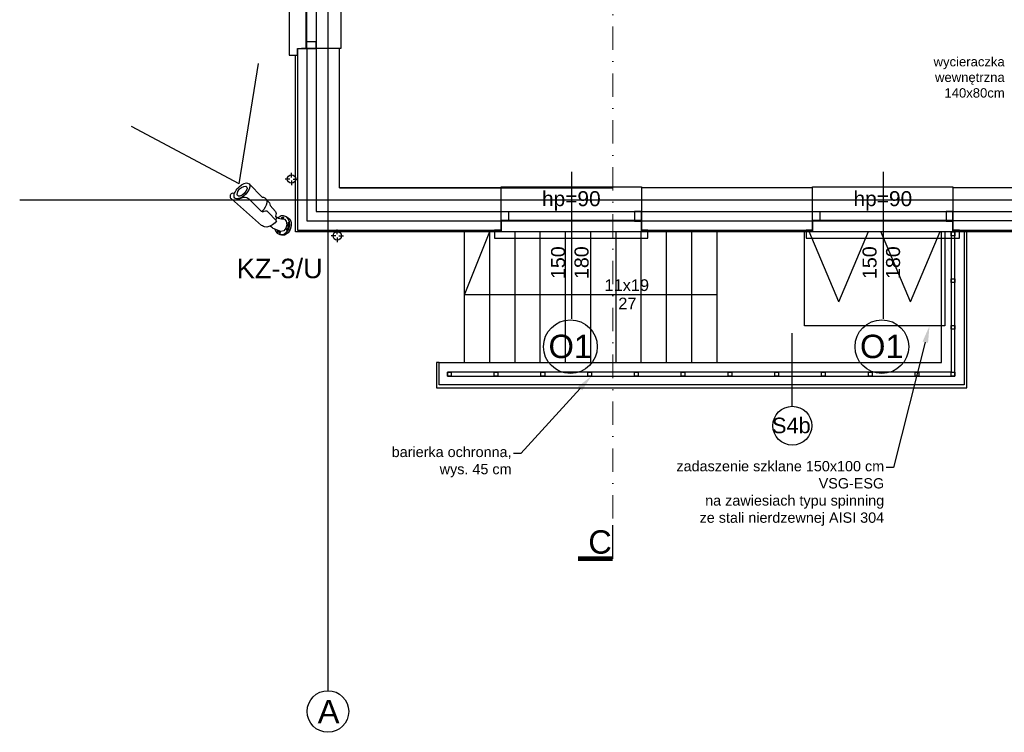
# Model space of a CAD drawing. Header units: millimetres. Extents: x -7023 to 53801, y 9849 to 33561.
# Tile 113 of 256: x 10554 to 11607, y 20591 to 21353. Entities that reach past the tile are written whole.
import ezdxf
from ezdxf.enums import TextEntityAlignment as Align

# ---------------------------------------------------------------- set-up
doc = ezdxf.new("R2010")
doc.units = ezdxf.units.MM
doc.linetypes.add('DASHDOT', pattern=[1, 0.5, -0.25, 0, -0.25])
doc.layers.get('0').update_dxf_attribs({"lineweight": 9})
for name, color, linetype in [('.IE_podklad', 252, 'Continuous'), ('IE_CCTV', 6, 'Continuous'), ('IE_SKD', 6, 'Continuous')]:
    doc.layers.add(name, color=color, linetype=linetype)
doc.styles.add('Arial', font='arial.ttf', dxfattribs={"height": 125})
doc.styles.add('Opisowy', font='arial.ttf')
doc.styles.get("Standard").update_dxf_attribs({"font": 'arial.ttf'})
doc.linetypes.add('ZIGZAG', pattern='A,0.00254,-5.08,[131,ltypeshp.shx,S=5.08,R=0,X=-5.08,Y=0],-10.16,[131,ltypeshp.shx,S=5.08,R=180,X=5.08,Y=0],-5.08', length=20.32254)

# ---------------------------------------------------------------- blocks, each defined once
blk = doc.blocks.new('AAT_BULLET')
for points in [[(49.95, 5.18), (48.88, 5.09), (47.88, 4.65), (46.94, 3.84), (46.09, 2.79), (45.02, 1.37), (44.16, -0.01), (43.44, -1.09), (42.22, -1.95), (40.98, -2.31), (39.17, -2.2), (25.9, 0.23), (24.78, -0.03), (23.97, -0.97), (23.28, -1.79), (22.5, -2.29), (21.56, -2.25), (11.99, -0.09), (12.11, 1.71), (12.83, 4.14), (14, 6.17), (15.57, 7.94), (17.16, 8.85), (18.01, 9.03), (18.93, 8.95), (19.66, 9.39)], [(19.66, 9.39), (50.29, 5.14)], [(7.55, -6.98), (5.98, -7.06), (3.92, -6.78), (1.99, -5.35), (0.47, -3.15), (-0.39, -0.45), (-0.41, 2.59), (0.98, 5.6), (2.64, 6.76), (4.06, 7.21)], [(9.6, 5.93), (8.06, 6.95), (6.28, 7.52), (4.06, 7.21), (1.83, 5.57), (0.93, 2.91), (0.62, 0.15), (1.67, -2.81), (3.45, -5.06), (5.54, -6.44), (7.55, -6.98), (9.81, -6.34), (11.15, -5.33), (12.03, -3.69), (12.29, -2.69)], [(14.72, -2.83), (13.49, -2.64), (12.01, -2.7), (10.88, -3.08), (9.76, -3.65), (7.68, -4.49), (5.73, -3.99), (3.88, -2.04), (3.07, 0.59), (3.27, 3.08), (4.72, 4.73), (11.01, 6.27), (11.53, 6.02), (12.62, 6.19), (13.86, 5.93)], [(45.47, -12.09), (31.37, -9.11), (30.56, -9.58), (29.39, -9.88), (27.87, -9.48), (26.86, -8.74), (25.96, -7.39), (25.32, -5.64), (25.08, -3.99), (25.09, -1.91), (25.34, 0.1)], [(50.29, 5.14), (50.8, 4.99), (51.26, 4.74), (51.74, 4.31), (52.14, 3.76), (52.37, 3.3), (52.55, 2.82), (52.61, 2.34), (52.56, 1.61), (52.24, 1.1), (51.7, 0.58), (51.26, 0.38), (50.64, 0.19), (50.86, -0.8), (50.94, -2.32), (50.94, -3.81), (50.52, -5.93), (49.72, -8.18), (48.69, -10.24), (47.49, -11.48), (46.67, -11.92), (45.47, -12.09), (44.51, -11.69), (43.6, -10.33), (43.14, -8.56), (42.97, -6.23), (43.08, -3.96), (43.62, -1.83), (44.61, 0.25), (45.87, 1.95), (46.99, 2.94), (47.66, 3.19), (48.44, 3.21), (49.28, 2.75), (49.97, 1.91), (50.56, 0.71), (50.64, 0.19)], [(29.39, -9.88), (24.32, -8.54), (22.62, -7.3), (16.71, -5.81), (15.51, -4.71), (14.67, -2.71), (13.71, -2.05), (13.13, -1.11), (13.07, -0.33)]]:
    blk.add_lwpolyline(points)
for points in [[(1.24, 1.68), (1.66, 1.05), (1.72, -0.04), (1.75, -0.72), (2.28, -1.69), (2.83, -2.54), (3.15, -3.18), (3.82, -3.95), (3.52, -4.54), (2.71, -3.79), (2.14, -2.76), (1.29, -0.96), (1.11, -0.13), (1.09, 1.27)], [(4.98, 6.3), (5.94, 6.25), (6.94, 5.86), (7.37, 5.69), (7.28, 5.46), (6.91, 5.36), (6, 5.37), (5.22, 5.5), (4.63, 5.6), (4.5, 5.91), (4.42, 6.32)], [(48.6, -0.16), (49.36, -2.2), (49.25, -4.68), (48.7, -6.43), (47.61, -8.22), (46.52, -9.12), (45.42, -9.04), (44.54, -7.9), (44.29, -5.93), (44.46, -3.63), (45.07, -1.83), (46.01, -0.37), (46.96, 0.38), (47.93, 0.36)], [(8.78, -5.53), (9.75, -4.79), (10.14, -4.27), (10.32, -3.77), (9.8, -3.82), (9.54, -3.99), (9.32, -4.19), (8.92, -4.54), (8.72, -5), (8.71, -5.4)]]:
    blk.add_lwpolyline(points, close=True)
blk = doc.blocks.new('zw$65D6')
at = {"layer": 'IE_SKD'}
for p, q in [((0, 0), (41.4, -123.6)), ((0.1, -0.2), (130.5, -0.9))]:
    blk.add_line(p, q, dxfattribs=at)

msp = doc.modelspace()

# ---------------------------------------------------------------- linework, layer by layer
at = {"layer": '.IE_podklad', "ltscale": 25}
for p, q in [((10883.6, 22727.7), (10883.6, 20635.6)), ((10554.1, 21160.4), (13853.1, 21160.4))]:
    msp.add_line(p, q, dxfattribs=at)
at = {"layer": '.IE_podklad'}
for p, q in [((10849.1, 21125.9), (10849.1, 21314.9)), ((10851.1, 21321.9), (10851.1, 21127.9)), ((10871.1, 21321.9), (10871.1, 21147.9)), ((10896.1, 21321.9), (10871.1, 21321.9)), ((10896.1, 21172.9), (10896.1, 21321.9)), ((11068.7, 21172.9), (10896.1, 21172.9)), ((10896.1, 21172.9), (11188, 21172.9)), ((11068.7, 21147.9), (11068.7, 21172.9)), ((11401.7, 21172.9), (11218.7, 21172.9)), ((11218.7, 21172.9), (11218.7, 21147.9)), ((11401.7, 21147.9), (11401.7, 21172.9)), ((11617.1, 21172.9), (11551.7, 21172.9)), ((11551.7, 21172.9), (11551.7, 21147.9)), ((10871.1, 21147.9), (11068.7, 21147.9)), ((11068.7, 21127.9), (11068.7, 21147.9)), ((11218.7, 21147.9), (11401.7, 21147.9)), ((11218.7, 21147.9), (11218.7, 21127.9)), ((11401.7, 21127.9), (11401.7, 21147.9)), ((11551.7, 21147.9), (11642.1, 21147.9)), ((11551.7, 21147.9), (11551.7, 21127.9)), ((10851.1, 21125.9), (10849.1, 21125.9)), ((10851.1, 21127.9), (11068.7, 21127.9)), ((11068.7, 21125.9), (10851.1, 21125.9)), ((11029.6, 21058.7), (11056.6, 21126.4)), ((11029.6, 20986.4), (11029.6, 21126.4)), ((11299.6, 21125.9), (11029.6, 21125.9)), ((11056.6, 20986.4), (11056.6, 21126.4)), ((11068.7, 21127.9), (11068.7, 21125.9)), ((11083.6, 20986.4), (11083.6, 21126.4)), ((11110.6, 20986.4), (11110.6, 21126.4)), ((11137.6, 20986.4), (11137.6, 21126.4)), ((11164.6, 20986.4), (11164.6, 21126.4)), ((11191.6, 20986.4), (11191.6, 21126.4)), ((11218.6, 20986.4), (11218.6, 21126.4)), ((11218.7, 21127.9), (11401.7, 21127.9)), ((11218.7, 21125.9), (11218.7, 21127.9)), ((11401.7, 21125.9), (11218.7, 21125.9)), ((11245.6, 20986.4), (11245.6, 21126.4)), ((11272.6, 20986.4), (11272.6, 21126.4)), ((11299.6, 20986.4), (11299.6, 21126.4)), ((11393.1, 21126.4), (11543.1, 21126.4)), ((11393.1, 21025.5), (11393.1, 21126.4)), ((11429.8, 21051.4), (11398.1, 21126.4)), ((11401.7, 21127.9), (11401.7, 21125.9)), ((11429.8, 21051.4), (11461.6, 21126.4)), ((11506.3, 21051.4), (11474.5, 21126.4)), ((11506.3, 21051.4), (11538.1, 21126.4)), ((11539.6, 20986.4), (11539.6, 21126.4)), ((11539.6, 21126.4), (11563.6, 21126.4)), ((11543.1, 21126.4), (11543.1, 21025.5)), ((11549.7, 21125.9), (11549.7, 20986.4)), ((11549.7, 21125.9), (11553.7, 21125.9)), ((11549.7, 21121.9), (11549.7, 21125.9)), ((11551.7, 21127.9), (11642.1, 21127.9)), ((11551.7, 21125.9), (11551.7, 21127.9)), ((11642.1, 21125.9), (11551.7, 21125.9)), ((11553.7, 20986.4), (11553.7, 21125.9)), ((11553.7, 21125.9), (11553.7, 21121.9)), ((11563.6, 21126.4), (11563.6, 20962.4)), ((11566.6, 20959.4), (11566.6, 21127.9)), ((11553.7, 21121.9), (11549.7, 21121.9)), ((11549.7, 21075.9), (11553.7, 21075.9)), ((11549.7, 21071.9), (11549.7, 21075.9)), ((11553.7, 21071.9), (11549.7, 21071.9)), ((11553.7, 21075.9), (11553.7, 21071.9)), ((11299.6, 21058.6), (11029.6, 21058.7)), ((11543.1, 21025.5), (11393.1, 21025.5)), ((11549.7, 21025.9), (11553.7, 21025.9)), ((11549.7, 21021.9), (11549.7, 21025.9)), ((11553.7, 21021.9), (11549.7, 21021.9)), ((11553.7, 21025.9), (11553.7, 21021.9)), ((11380, 20939.6), (11380, 21017.9)), ((10999.6, 20986.4), (10999.6, 20959.4)), ((11002.6, 20986.4), (10999.6, 20986.4)), ((11002.6, 20962.4), (11002.6, 20986.4)), ((11002.6, 20986.4), (11026.6, 20986.4)), ((11026.6, 20986.4), (11026.6, 20986.4)), ((11026.6, 20986.4), (11539.6, 20986.4)), ((11549.7, 20986.4), (11549.7, 20975.9)), ((11553.7, 20971.9), (11553.7, 20986.4)), ((11549.7, 20975.9), (11011.3, 20975.9)), ((11011.3, 20975.9), (11011.3, 20971.9)), ((11011.3, 20975.9), (11015.3, 20975.9)), ((11011.3, 20971.9), (11011.3, 20975.9)), ((11011.3, 20971.9), (11553.7, 20971.9)), ((11015.3, 20971.9), (11011.3, 20971.9)), ((11015.3, 20975.9), (11015.3, 20971.9)), ((11061.3, 20975.9), (11065.3, 20975.9)), ((11061.3, 20971.9), (11061.3, 20975.9)), ((11065.3, 20971.9), (11061.3, 20971.9)), ((11065.3, 20975.9), (11065.3, 20971.9)), ((11111.3, 20975.9), (11115.3, 20975.9)), ((11111.3, 20971.9), (11111.3, 20975.9)), ((11115.3, 20971.9), (11111.3, 20971.9)), ((11115.3, 20975.9), (11115.3, 20971.9)), ((11161.3, 20975.9), (11165.3, 20975.9)), ((11161.3, 20971.9), (11161.3, 20975.9)), ((11165.3, 20971.9), (11161.3, 20971.9)), ((11165.3, 20975.9), (11165.3, 20971.9)), ((11211.3, 20975.9), (11215.3, 20975.9)), ((11211.3, 20971.9), (11211.3, 20975.9)), ((11215.3, 20971.9), (11211.3, 20971.9)), ((11215.3, 20975.9), (11215.3, 20971.9)), ((11261.3, 20975.9), (11265.3, 20975.9)), ((11261.3, 20971.9), (11261.3, 20975.9)), ((11265.3, 20971.9), (11261.3, 20971.9)), ((11265.3, 20975.9), (11265.3, 20971.9)), ((11311.3, 20975.9), (11315.3, 20975.9)), ((11311.3, 20971.9), (11311.3, 20975.9)), ((11315.3, 20971.9), (11311.3, 20971.9)), ((11315.3, 20975.9), (11315.3, 20971.9)), ((11361.3, 20975.9), (11365.3, 20975.9)), ((11361.3, 20971.9), (11361.3, 20975.9)), ((11365.3, 20971.9), (11361.3, 20971.9)), ((11365.3, 20975.9), (11365.3, 20971.9)), ((11411.3, 20975.9), (11415.3, 20975.9)), ((11411.3, 20971.9), (11411.3, 20975.9)), ((11415.3, 20971.9), (11411.3, 20971.9)), ((11415.3, 20975.9), (11415.3, 20971.9)), ((11461.3, 20975.9), (11465.3, 20975.9)), ((11461.3, 20971.9), (11461.3, 20975.9)), ((11465.3, 20971.9), (11461.3, 20971.9)), ((11465.3, 20975.9), (11465.3, 20971.9)), ((11511.3, 20975.9), (11515.3, 20975.9)), ((11511.3, 20971.9), (11511.3, 20975.9)), ((11515.3, 20971.9), (11511.3, 20971.9)), ((11515.3, 20975.9), (11515.3, 20971.9)), ((11549.7, 20975.9), (11553.7, 20975.9)), ((11549.7, 20971.9), (11549.7, 20975.9)), ((11553.7, 20971.9), (11549.7, 20971.9)), ((11553.7, 20975.9), (11553.7, 20971.9)), ((10999.6, 20959.4), (11563.6, 20959.4)), ((11563.6, 20962.4), (11002.6, 20962.4)), ((11563.6, 20959.4), (11566.6, 20959.4))]:
    msp.add_line(p, q, dxfattribs=at)
at = {"layer": '.IE_podklad', "linetype": 'ZIGZAG'}
for p, q in [((10861.1, 21321.9), (10861.1, 21137.9)), ((10861.1, 21137.9), (11068.7, 21137.9)), ((11218.7, 21137.9), (11401.7, 21137.9)), ((11642.1, 21137.9), (11551.7, 21137.9))]:
    msp.add_line(p, q, dxfattribs=at)
at = {"layer": '.IE_podklad', "linetype": 'Continuous'}
for p, q in [((10844.7, 21184.2), (10844.7, 21189.2)), ((10843, 21182.5), (10838, 21182.5)), ((10844.7, 21180.8), (10844.7, 21175.8)), ((10846.4, 21182.5), (10851.4, 21182.5)), ((10893.6, 21123.4), (10893.6, 21128.4)), ((10891.9, 21121.7), (10886.9, 21121.7)), ((10893.6, 21120), (10893.6, 21115)), ((10895.3, 21121.7), (10900.3, 21121.7))]:
    msp.add_line(p, q, dxfattribs=at)
at = {"layer": '.IE_podklad', "linetype": 'ByBlock', "lineweight": -2}
for p, q in [((11089.9, 20889.2), (11081.9, 20889.2)), ((11488.2, 20874), (11480.2, 20874))]:
    msp.add_line(p, q, dxfattribs=at)
at = {"layer": '.IE_podklad', "linetype": 'DASHDOT', "lineweight": 13, "ltscale": 50}
msp.add_lwpolyline([(11188, 22698.2), (11188, 20812.7)], dxfattribs=at)
at = {"layer": '.IE_podklad'}
for points in [[(10851.1, 21471.9), (10851.1, 21478.9), (10842.2, 21478.9), (10842.2, 21314.9), (10851.1, 21314.9), (10851.1, 21321.9), (10861.2, 21321.9), (10861.2, 21471.9)], [(10871.1, 21471.9), (10871.1, 21321.9), (10860.4, 21321.9), (10860.4, 21471.9)], [(10871.1, 21321.9), (10871.1, 21329.1), (10860.4, 21329.1), (10860.4, 21321.9)], [(11068.7, 21147.9), (11218.7, 21147.9), (11218.7, 21137.3), (11068.7, 21137.3)], [(11068.7, 21147.9), (11076.5, 21147.9), (11076.5, 21137.3), (11068.7, 21137.3)], [(11218.7, 21147.9), (11211.5, 21147.9), (11211.5, 21137.3), (11218.7, 21137.3)], [(11401.7, 21147.9), (11551.7, 21147.9), (11551.7, 21137.3), (11401.7, 21137.3)], [(11401.7, 21147.9), (11409.5, 21147.9), (11409.5, 21137.3), (11401.7, 21137.3)], [(11551.7, 21147.9), (11544.5, 21147.9), (11544.5, 21137.3), (11551.7, 21137.3)], [(11068.7, 21127.9), (11061.7, 21127.9), (11061.7, 21119.1), (11225.7, 21119.1), (11225.7, 21127.9), (11218.7, 21127.9), (11218.7, 21138.1), (11068.7, 21138.1)], [(11401.7, 21127.9), (11394.7, 21127.9), (11394.7, 21119.1), (11558.7, 21119.1), (11558.7, 21127.9), (11551.7, 21127.9), (11551.7, 21138.1), (11401.7, 21138.1)]]:
    msp.add_lwpolyline(points, close=True, dxfattribs=at)
for points in [[(10851.1, 21471.9), (10897.3, 21471.9), (10897.3, 21321.9), (10855.2, 21321.9)], [(11144, 21190.3), (11144, 21033)], [(11477, 21190.3), (11477, 21033)], [(11068.7, 21127.9), (11068.7, 21174.1), (11218.7, 21174.1), (11218.7, 21132.1)], [(11401.7, 21127.9), (11401.7, 21174.1), (11551.7, 21174.1), (11551.7, 21132.1)]]:
    msp.add_lwpolyline(points, dxfattribs=at)
at = {"layer": '.IE_podklad', "linetype": 'ByBlock', "lineweight": -2}
for points in [[(11522.2, 21008.1), (11488.2, 20874)], [(11153.2, 20958.6), (11089.9, 20889.2)]]:
    msp.add_lwpolyline(points, dxfattribs=at)
at = {"layer": '.IE_podklad', "lineweight": 30, "ltscale": 25}
msp.add_lwpolyline([(11188, 20776.7), (11188, 20812.7)], dxfattribs=at)
at = {"layer": '.IE_podklad', "ltscale": 25, "const_width": 5}
msp.add_lwpolyline([(11151, 20776.7), (11188, 20776.7)], dxfattribs=at)
at = {"layer": '.IE_podklad', "linetype": 'Continuous'}
for centre, radius in [((10844.7, 21182.5), 4.5), ((10893.6, 21121.7), 4.5), ((10883.6, 20613.4), 22.2)]:
    msp.add_circle(centre, radius, dxfattribs=at)
at = {"layer": '.IE_podklad'}
for centre, radius in [((11142.8, 21003.3), 28.7), ((11475.8, 21003.3), 28.7), ((11380, 20918.8), 20.8)]:
    msp.add_circle(centre, radius, dxfattribs=at)
for points in [[(11519.3, 21008.8), (11526.7, 21025.5), (11525.1, 21007.3)], [(11150.9, 20960.6), (11165.3, 20971.9), (11155.4, 20956.6)]]:
    msp.add_solid(points, dxfattribs=at)

# ---------------------------------------------------------------- block references
at = {"layer": 'IE_CCTV', "xscale": 1.39131156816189, "yscale": 1.39131156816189, "zscale": 1.39131156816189, "rotation": 146.2008680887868}
msp.add_blockref('AAT_BULLET', (10842.5, 21128.3), dxfattribs=at)
at = {"layer": 'IE_SKD', "rotation": 152.4421932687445}
msp.add_blockref('zw$65D6', (10788.8, 21177.3), dxfattribs=at)

# ---------------------------------------------------------------- texts
at = {"layer": '.IE_podklad', "linetype": 'Continuous', "style": 'Opisowy'}
for s, height, rotation, p in [('hp=90', 16, 360, (11112.4, 21153.5)), ('hp=90', 16, 360, (11445.4, 21153.5)), ('150', 15, 90, (11137.1, 21075.6)), ('180', 15, 90, (11162.2, 21075.6)), ('150', 15, 90, (11470.1, 21075.6)), ('180', 15, 90, (11495.2, 21075.6))]:
    msp.add_text(s, height=height, rotation=rotation, dxfattribs=at).set_placement(p)
at = {"layer": '.IE_podklad', "linetype": 'Continuous'}
for s, height, style, p in [('11x19', 12.5, 'Arial', (11179.3, 21062.8)), ('27', 12.5, 'Arial', (11194, 21043.2)), ('O1', 25, 'Opisowy', (11119.4, 20991.1)), ('O1', 25, 'Opisowy', (11452.4, 20991.1)), ('S4b', 16.64, 'Opisowy', (11358.3, 20910.8))]:
    msp.add_text(s, height=height, dxfattribs=dict(at, style=style)).set_placement(p)
at = {"layer": '.IE_podklad', "attachment_point": 3}
for s, insert, char_height in [('\\pxqr;wycieraczka \\Pwewnętrzna\\P140x80cm', (11607.1, 21312.9), 10), ('barierka ochronna, \\P\\pxi-3,l4,qr,t4;wys.^I45 cm', (11079.9, 20896.3), 11), ('\\pxqr;zadaszenie szklane 150x100 cm \\PVSG-ESG\\Pna zawiesiach typu spinning\\P ze stali nierdzewnej AISI 304', (11478.2, 20881.1), 11)]:
    msp.add_mtext(s, dxfattribs=dict(at, insert=insert, char_height=char_height))
at = {"layer": '.IE_podklad', "ltscale": 25, "insert": (11161.9, 20781.7), "char_height": 25, "attachment_point": 7, "style": 'Arial'}
msp.add_mtext_dynamic_manual_height_columns('C', width=190.33, gutter_width=1, heights=[-25.9], dxfattribs=at)
at = {"layer": '.IE_podklad', "insert": (10872.7, 20625.8), "char_height": 25, "width": 492.116, "attachment_point": 1}
msp.add_mtext('{\\fArial|b0|i0|c238|p34;A}', dxfattribs=at)
at = {"layer": 'IE_CCTV', "linetype": 'Continuous'}
msp.add_text('KZ-3/U', height=20.78, dxfattribs=at).set_placement((10786.1, 21097.3), align=Align.TOP_LEFT)

doc.saveas('drawing.dxf')
